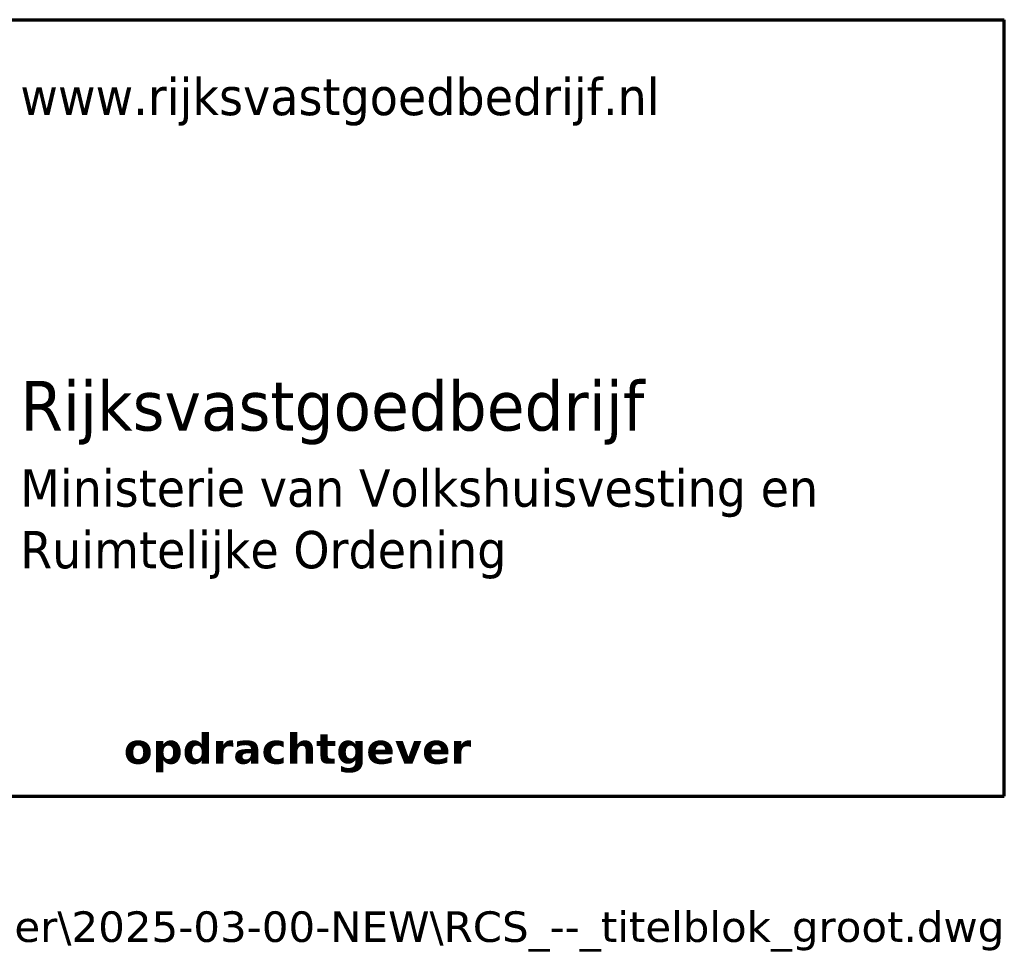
# Model space of a CAD drawing. Header units: millimetres. Extents: x -200 to 7, y -7 to 287.
# Tile 66 of 69: x -103 to -55, y 2 to 47. Entities that reach past the tile are written whole.
import ezdxf
from ezdxf.enums import TextEntityAlignment as Align

# ---------------------------------------------------------------- set-up
doc = ezdxf.new("R2010")
doc.units = ezdxf.units.MM
doc.layers.add('--.--_L_titelblok', color=7, linetype='Continuous')
doc.layers.add('--.--_T_titelblok', color=6, linetype='Continuous')
doc.styles.add('Verdana', font='verdana.ttf', dxfattribs={"height": 1.475})
doc.styles.add('Verdana_1', font='verdana.ttf', dxfattribs={"width": 0.9, "height": 2.4})
doc.styles.add('Verdana_2', font='verdana.ttf', dxfattribs={"width": 0.9, "height": 1.8})
doc.styles.add('Verdana_B', font='verdanab.ttf', dxfattribs={"height": 1.475})

msp = doc.modelspace()

# ---------------------------------------------------------------- linework, layer by layer
at = {"layer": '--.--_L_titelblok', "lineweight": 70}
for p, q in [((-125, 47.5), (-55, 47.5)), ((-55, 10), (-55, 47.5)), ((-125, 10), (-55, 10))]:
    msp.add_line(p, q, dxfattribs=at)

# ---------------------------------------------------------------- texts
at = {"layer": '--.--_T_titelblok', "style": 'Verdana'}
msp.add_text('D:\\( + ) DATA\\§ TEKENING - titelblok-tekeningkader\\2025-03-00-NEW\\RCS_--_titelblok_groot.dwg', height=1.475, dxfattribs=at).set_placement((-55, 3.7), align=Align.MIDDLE_RIGHT)
at = {"layer": '--.--_T_titelblok', "color": 7, "attachment_point": 1}
for s, insert, char_height, width, style in [('www.rijksvastgoedbedrijf.nl', (-102.498, 44.69), 1.8, 37.30252, 'Verdana_2'), ('Rijksvastgoedbedrijf', (-102.499, 30.058), 2.4, 37.87973, 'Verdana_1'), ('Ministerie van Volkshuisvesting en ', (-102.503, 25.784), 1.8, 46.82657, 'Verdana_2'), ('Ruimtelijke Ordening', (-102.503, 22.807), 1.8, 28.21138, 'Verdana_2'), ('opdrachtgever', (-97.5, 13.041), 1.475, 20.92404, 'Verdana_B')]:
    msp.add_mtext(s, dxfattribs=dict(at, insert=insert, char_height=char_height, width=width, style=style))

doc.saveas('drawing.dxf')
